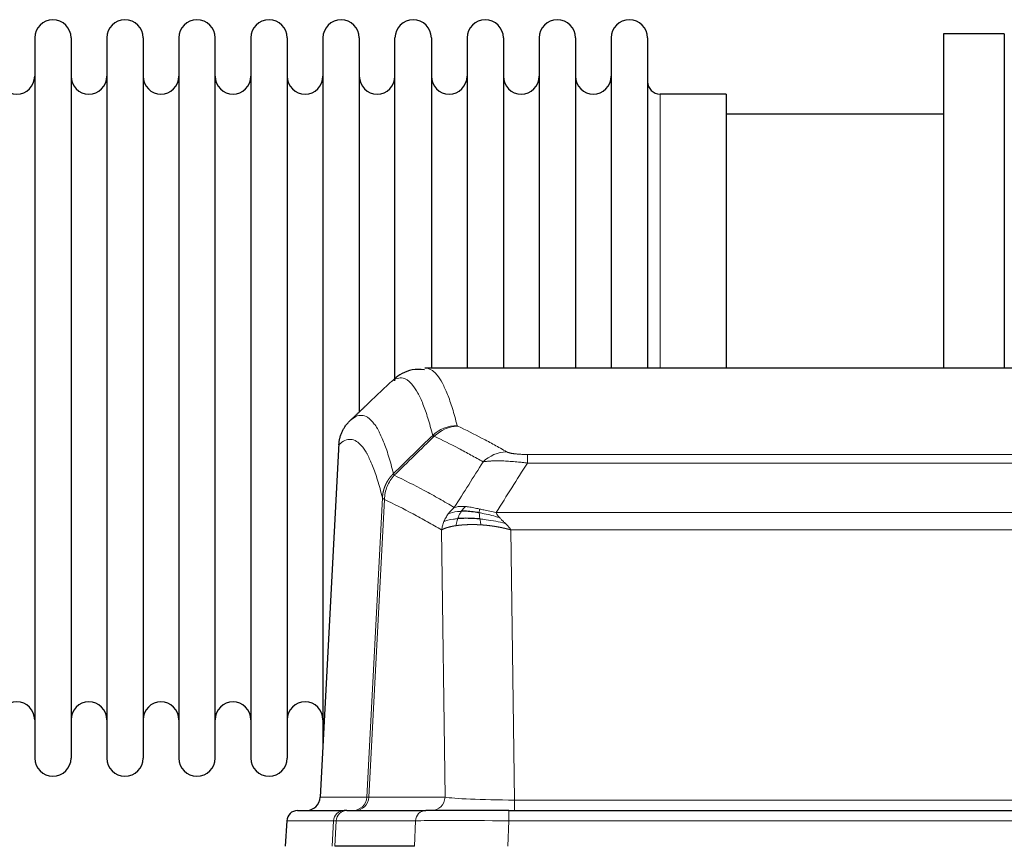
# Model space of a CAD drawing. Header units: millimetres. Extents: x 0 to 29700, y -16 to 21000.
# Tile 150 of 256: x 4077 to 4353, y 18711 to 18943. Entities that reach past the tile are written whole.
import ezdxf

# ---------------------------------------------------------------- set-up
doc = ezdxf.new("R2010")
doc.units = ezdxf.units.MM
doc.layers.add('1', color=7, linetype='Continuous', true_color=0xffffff)

msp = doc.modelspace()

# ---------------------------------------------------------------- linework, layer by layer
at = {"layer": '1', "color": 2, "linetype": 'Continuous', "lineweight": 25}
for p, q in [((4081.213, 18937.703), (4081.213, 18735.903)), ((4091.413, 18937.703), (4091.413, 18735.903)), ((4101.413, 18937.703), (4101.413, 18735.903)), ((4111.613, 18937.703), (4111.613, 18735.903)), ((4121.613, 18937.703), (4121.613, 18735.903)), ((4131.813, 18735.903), (4131.813, 18937.703)), ((4141.813, 18937.703), (4141.813, 18735.903)), ((4152.013, 18937.703), (4152.013, 18735.903)), ((4162.013, 18937.703), (4162.013, 18836.803)), ((4172.213, 18937.703), (4172.213, 18836.803)), ((4182.213, 18841.616), (4182.213, 18937.703)), ((4192.413, 18937.703), (4192.413, 18845.204)), ((4202.413, 18937.703), (4202.413, 18845.204)), ((4212.613, 18937.703), (4212.613, 18845.204)), ((4222.613, 18937.703), (4222.613, 18845.204)), ((4232.813, 18937.703), (4232.813, 18845.204)), ((4242.813, 18937.703), (4242.813, 18845.204)), ((4253.013, 18937.703), (4253.013, 18845.204)), ((4336.013, 18938.803), (4336.013, 18845.205)), ((4353.013, 18938.803), (4336.013, 18938.803)), ((4353.013, 18938.803), (4353.013, 18845.205)), ((4275.013, 18921.953), (4256.513, 18921.953)), ((4275.013, 18921.953), (4275.013, 18845.199)), ((4336.013, 18916.303), (4275.008, 18916.303)), ((4453.447, 18845.198), (4190.579, 18845.198)), ((4162.013, 18836.803), (4162.013, 18739.582)), ((4172.213, 18836.803), (4172.213, 18832.881)), ((4166.511, 18824.178), (4161.237, 18724.986)), ((4154.866, 18721.198), (4167.977, 18721.198)), ((4168.674, 18721.198), (4167.977, 18721.198)), ((4168.674, 18721.198), (4190.848, 18721.198)), ((4214.103, 18721.198), (4190.848, 18721.198)), ((4214.103, 18721.198), (4429.923, 18721.198)), ((4151.855, 18718.357), (4151.475, 18711.198)), ((4187.648, 18711.198), (4165.393, 18711.198))]:
    msp.add_line(p, q, dxfattribs=at)
at = {"layer": '1', "color": 4, "linetype": 'Continuous', "lineweight": 13}
for p, q in [((4256.513, 18921.953), (4256.513, 18845.199)), ((4166.497, 18823.684), (4161.249, 18724.989)), ((4219.342, 18820.991), (4424.684, 18820.991)), ((4219.342, 18818.575), (4219.342, 18820.991)), ((4424.684, 18818.575), (4219.342, 18818.575)), ((4174.316, 18724.989), (4178.692, 18808.857)), ((4179.249, 18808.381), (4174.897, 18724.989)), ((4210.61, 18804.744), (4433.416, 18804.744)), ((4196.249, 18724.989), (4195.291, 18799.836)), ((4214.723, 18799.846), (4215.692, 18724.163)), ((4429.303, 18799.846), (4214.723, 18799.846)), ((4161.249, 18724.989), (4174.316, 18724.989)), ((4174.897, 18724.989), (4196.249, 18724.989)), ((4215.692, 18724.163), (4428.335, 18724.163)), ((4215.692, 18721.198), (4215.692, 18724.163)), ((4214.103, 18718.355), (4214.103, 18721.198)), ((4151.872, 18718.355), (4151.491, 18711.198)), ((4164.982, 18718.355), (4151.872, 18718.355)), ((4164.609, 18711.198), (4164.982, 18718.355)), ((4165.767, 18718.355), (4165.393, 18711.198)), ((4187.941, 18718.355), (4165.767, 18718.355)), ((4187.648, 18711.198), (4187.941, 18718.355)), ((4214.103, 18718.355), (4213.81, 18711.198)), ((4429.923, 18718.355), (4214.103, 18718.355))]:
    msp.add_line(p, q, dxfattribs=at)
at = {"layer": '1', "color": 2, "linetype": 'Continuous', "lineweight": 25}
for centre, radius, start, end in [((4086.313, 18937.703), 5.1, 0, 180), ((4106.513, 18937.703), 5.1, 0, 180), ((4126.713, 18937.703), 5.1, 0, 180), ((4146.913, 18937.703), 5.1, 0, 180), ((4167.113, 18937.703), 5.1, 0, 180), ((4187.313, 18937.703), 5.1, 0, 180), ((4207.513, 18937.703), 5.1, 0, 180), ((4227.713, 18937.703), 5.1, 0, 180), ((4247.913, 18937.703), 5.1, 0, 180), ((4076.213, 18926.953), 5, 180, 0), ((4096.413, 18926.953), 5, 180, 0), ((4116.613, 18926.953), 5, 180, 0), ((4136.813, 18926.953), 5, 180, 0), ((4157.013, 18926.953), 5, 180, 0), ((4177.213, 18926.953), 5, 180, 0), ((4197.413, 18926.953), 5, 180, 0), ((4217.613, 18926.953), 5, 180, 0), ((4237.813, 18926.953), 5, 180, 0), ((4256.513, 18925.453), 3.5, 180, 270), ((4076.213, 18746.653), 5, 0, 180), ((4096.413, 18746.653), 5, 0, 180), ((4116.613, 18746.653), 5, 0, 180), ((4136.813, 18746.653), 5, 0, 180), ((4157.013, 18746.653), 5, 0, 180), ((4086.313, 18735.903), 5.1, 180, 0), ((4106.513, 18735.903), 5.1, 180, 0), ((4126.713, 18735.903), 5.1, 180, 0), ((4146.913, 18735.903), 5.1, 180, 0)]:
    msp.add_arc(centre, radius, start, end, dxfattribs=at)
at = {"layer": '1', "color": 4, "linetype": 'Continuous', "lineweight": 13}
for centre, major_axis, ratio, start_param, end_param in [((4199.646, 18819.141), (-9.695, -2.45), 0.9931439, 4.4664808, 5.2238901), ((4199.834, 18818.981), (-4.281, -9.037), 0.9659395, 3.5975691, 4.3432065), ((4213.495, 18811.835), (-4.97, -8.677), 0.9635717, 3.6779385, 4.4208965), ((4170.324, 18725.198), (0, 4), 0.9993908, 3.1415927, 4.6600291), ((4171.021, 18725.198), (0, 4), 0.9702957, 3.1415927, 4.6600291), ((4194.342, 18725.198), (20.038, 0.208), 0.001459, 3.1763609, 3.3855124), ((4192.373, 18725.198), (0, 4), 0.9702957, 3.1415927, 4.6600291), ((4215.612, 18725.198), (-20.002, 0.052), 0.0517476, 0.2535919, 1.5749043), ((4167.977, 18718.198), (0, 3), 0.9993908, 0, 1.5184364), ((4168.674, 18718.198), (0, 3), 0.9702957, 0, 1.5184364), ((4190.848, 18718.198), (0, 3), 0.9702957, 0, 1.5184364), ((4191.995, 18718.198), (-27.029, 0.156), 0.000812, 6.0391366, 6.248288), ((4214.154, 18718.198), (-27.018, 0.123), 0.0058026, 4.7143189, 6.0386286)]:
    msp.add_ellipse(centre, major_axis=major_axis, ratio=ratio, start_param=start_param, end_param=end_param, dxfattribs=at)
at = {"layer": '1', "color": 2, "linetype": 'Continuous', "lineweight": 25}
for centre, major_axis, start_param, end_param in [((4157.257, 18725.198), (0, 4), 3.1415927, 4.6600291), ((4154.866, 18718.198), (0, 3), 0, 1.5184364)]:
    msp.add_ellipse(centre, major_axis=major_axis, ratio=0.9993908, start_param=start_param, end_param=end_param, dxfattribs=at)
for points, knots in [([(4190.47, 18844.734), (4189.242, 18844.869), (4185.972, 18844.924), (4182.825, 18842.907), (4181.599, 18841.689), (4181.405, 18841.463)], [0, 0, 0, 0, 0.3007965, 0.8776305, 1, 1, 1, 1]), ([(4166.497, 18823.684), (4166.527, 18824.316), (4166.617, 18824.943), (4166.84, 18825.862), (4166.929, 18826.164), (4167.135, 18826.759), (4167.252, 18827.051), (4167.513, 18827.622), (4167.657, 18827.901), (4167.972, 18828.444), (4168.142, 18828.708), (4168.506, 18829.217), (4168.7, 18829.463), (4169.11, 18829.934), (4169.326, 18830.16), (4169.553, 18830.375)], [0, 0, 0, 0, 0.25, 0.25, 0.375, 0.375, 0.5, 0.5, 0.625, 0.625, 0.75, 0.75, 0.875, 0.875, 1, 1, 1, 1]), ([(4205.842, 18804.655), (4205.613, 18804.694), (4205.386, 18804.731), (4204.485, 18804.866), (4203.825, 18804.944), (4202.556, 18805.048), (4201.946, 18805.073), (4201.174, 18805.071), (4200.985, 18805.067), (4200.799, 18805.061)], [0, 0, 0, 0, 0.125, 0.125, 0.5, 0.5, 0.875, 0.875, 1, 1, 1, 1]), ([(4206.011, 18802.913), (4205.722, 18802.94), (4205.436, 18802.964), (4204.302, 18803.046), (4203.478, 18803.081), (4201.914, 18803.1), (4201.172, 18803.084), (4200.254, 18803.032), (4200.03, 18803.016), (4199.813, 18802.998)], [0, 0, 0, 0, 0.125, 0.125, 0.5, 0.5, 0.875, 0.875, 1, 1, 1, 1])]:
    msp.add_open_spline(points, degree=3, knots=knots, dxfattribs=at)
at = {"layer": '1', "color": 4, "linetype": 'Continuous', "lineweight": 13}
for points, knots in [([(4190.666, 18845.198), (4190.76, 18845.198), (4191.383, 18845.169), (4191.996, 18844.945), (4192.766, 18844.448), (4193.149, 18844.146), (4193.527, 18843.765), (4193.779, 18843.494), (4193.904, 18843.349), (4194.527, 18842.582), (4195.019, 18841.827), (4195.744, 18840.484), (4195.984, 18840.001), (4196.46, 18838.965), (4196.695, 18838.412), (4197.398, 18836.647), (4198.318, 18834.012), (4199.208, 18830.816), (4199.646, 18829.077)], [0, 0, 0, 0, 0.0285367, 0.1904473, 0.1904473, 0.2714026, 0.3118802, 0.3118802, 0.3523578, 0.3523578, 0.5142684, 0.5142684, 0.5952236, 0.5952236, 0.6761789, 0.6761789, 0.8380895, 1, 1, 1, 1]), ([(4192.779, 18826.338), (4192.34, 18828.076), (4191.449, 18831.27), (4190.527, 18833.902), (4189.824, 18835.666), (4189.588, 18836.219), (4189.111, 18837.254), (4188.871, 18837.737), (4188.145, 18839.079), (4187.653, 18839.834), (4187.029, 18840.601), (4186.903, 18840.745), (4186.652, 18841.017), (4186.273, 18841.398), (4185.89, 18841.699), (4185.118, 18842.197), (4184.074, 18842.579), (4182.465, 18842.308), (4181.363, 18841.564), (4180.804, 18841.051)], [0, 0, 0, 0, 0.125, 0.25, 0.25, 0.3125, 0.3125, 0.375, 0.375, 0.5, 0.5, 0.53125, 0.53125, 0.5625, 0.625, 0.625, 0.75, 0.875, 1, 1, 1, 1]), ([(4169.553, 18830.375), (4170.124, 18830.929), (4171.252, 18831.743), (4172.897, 18832.088), (4173.963, 18831.734), (4174.752, 18831.249), (4175.143, 18830.952), (4175.594, 18830.51), (4175.787, 18830.3), (4175.915, 18830.155), (4175.979, 18830.08), (4176.298, 18829.696), (4176.677, 18829.18), (4177.115, 18828.482), (4177.302, 18828.162), (4177.426, 18827.945), (4177.488, 18827.834), (4178.044, 18826.813), (4179.017, 18824.708), (4180.427, 18820.676), (4181.336, 18817.405), (4181.782, 18815.623)], [0, 0, 0, 0, 0.125, 0.25, 0.375, 0.375, 0.4375, 0.46875, 0.484375, 0.484375, 0.5, 0.5, 0.5625, 0.59375, 0.609375, 0.609375, 0.625, 0.625, 0.75, 0.875, 1, 1, 1, 1]), ([(4199.834, 18828.916), (4199.778, 18828.942), (4199.734, 18828.969), (4199.672, 18829.023), (4199.653, 18829.05), (4199.646, 18829.077)], [0, 0, 0, 0, 0.5, 0.5, 1, 1, 1, 1]), ([(4199.834, 18828.916), (4202.119, 18827.828), (4204.4, 18826.687), (4207.816, 18824.893), (4208.953, 18824.282), (4211.226, 18823.032), (4212.361, 18822.393), (4213.495, 18821.741)], [0, 0, 0, 0, 0.5, 0.5, 0.75, 0.75, 1, 1, 1, 1]), ([(4178.692, 18808.857), (4178.248, 18810.637), (4177.342, 18813.905), (4175.935, 18817.937), (4174.965, 18820.045), (4174.41, 18821.067), (4174.349, 18821.179), (4174.225, 18821.397), (4174.039, 18821.717), (4173.602, 18822.417), (4173.223, 18822.936), (4172.906, 18823.322), (4172.842, 18823.397), (4172.714, 18823.543), (4172.522, 18823.754), (4172.072, 18824.199), (4171.682, 18824.5), (4170.896, 18824.991), (4169.832, 18825.355), (4168.191, 18825.029), (4167.067, 18824.23), (4166.497, 18823.684)], [0, 0, 0, 0, 0.125, 0.25, 0.375, 0.375, 0.390625, 0.390625, 0.40625, 0.4375, 0.5, 0.5, 0.515625, 0.515625, 0.53125, 0.5625, 0.625, 0.625, 0.75, 0.875, 1, 1, 1, 1]), ([(4206.915, 18818.916), (4205.779, 18819.569), (4204.643, 18820.208), (4202.368, 18821.459), (4201.229, 18822.071), (4197.81, 18823.867), (4195.526, 18825.01), (4193.237, 18826.099)], [0, 0, 0, 0, 0.25, 0.25, 0.5, 0.5, 1, 1, 1, 1]), ([(4219.342, 18820.991), (4219.159, 18820.991), (4218.977, 18820.992), (4218.613, 18820.997), (4218.433, 18821), (4218.078, 18821.009), (4217.902, 18821.015), (4217.556, 18821.029), (4217.385, 18821.037), (4217.174, 18821.049), (4217.132, 18821.052), (4217.048, 18821.057), (4216.924, 18821.065), (4216.802, 18821.073), (4216.563, 18821.091), (4216.256, 18821.117), (4215.968, 18821.147), (4215.795, 18821.168), (4215.761, 18821.172), (4215.693, 18821.18), (4215.659, 18821.184), (4215.559, 18821.197), (4215.494, 18821.206), (4215.305, 18821.233), (4215.185, 18821.252), (4214.959, 18821.29), (4214.852, 18821.31), (4214.649, 18821.352), (4214.553, 18821.373), (4214.44, 18821.4), (4214.418, 18821.405), (4214.374, 18821.416), (4214.353, 18821.422), (4214.289, 18821.438), (4214.248, 18821.449), (4214.129, 18821.483), (4214.056, 18821.506), (4213.919, 18821.552), (4213.855, 18821.575), (4213.678, 18821.645), (4213.579, 18821.693), (4213.495, 18821.741)], [0, 0, 0, 0, 0.0625, 0.0625, 0.125, 0.125, 0.1875, 0.1875, 0.25, 0.25, 0.265625, 0.265625, 0.28125, 0.3125, 0.3125, 0.375, 0.4375, 0.4375, 0.453125, 0.453125, 0.46875, 0.46875, 0.5, 0.5, 0.5625, 0.5625, 0.625, 0.625, 0.6875, 0.6875, 0.703125, 0.703125, 0.71875, 0.71875, 0.75, 0.75, 0.8125, 0.8125, 0.875, 0.875, 1, 1, 1, 1]), ([(4219.342, 18818.575), (4219.007, 18818.618), (4218.674, 18818.659), (4218.011, 18818.737), (4217.682, 18818.774), (4216.707, 18818.878), (4216.069, 18818.938), (4215.366, 18818.996), (4215.288, 18819.003), (4215.133, 18819.015), (4215.056, 18819.021), (4214.824, 18819.039), (4214.671, 18819.05), (4214.217, 18819.082), (4213.622, 18819.119), (4213.049, 18819.147), (4212.628, 18819.165), (4212.419, 18819.172), (4212.214, 18819.179), (4212.077, 18819.183), (4212.01, 18819.185), (4211.404, 18819.2), (4210.896, 18819.204), (4210.177, 18819.195), (4209.944, 18819.19), (4209.606, 18819.179), (4209.495, 18819.175), (4209.276, 18819.166), (4209.169, 18819.16), (4208.642, 18819.131), (4208.253, 18819.099), (4207.539, 18819.019), (4207.212, 18818.971), (4206.915, 18818.916)], [0, 0, 0, 0, 0.0625, 0.0625, 0.125, 0.125, 0.25, 0.25, 0.265625, 0.265625, 0.28125, 0.28125, 0.3125, 0.3125, 0.375, 0.4375, 0.4375, 0.46875, 0.484375, 0.484375, 0.5, 0.5, 0.625, 0.625, 0.6875, 0.6875, 0.71875, 0.71875, 0.75, 0.75, 0.875, 0.875, 1, 1, 1, 1]), ([(4178.692, 18808.857), (4178.693, 18808.874), (4178.695, 18808.908), (4178.698, 18808.959), (4178.702, 18809.01), (4178.705, 18809.06), (4178.709, 18809.111), (4178.713, 18809.161), (4178.717, 18809.212), (4178.722, 18809.263), (4178.727, 18809.313), (4178.732, 18809.364), (4178.737, 18809.414), (4178.743, 18809.465), (4178.749, 18809.515), (4178.755, 18809.566), (4178.761, 18809.616), (4178.768, 18809.666), (4178.775, 18809.717), (4178.782, 18809.767), (4178.789, 18809.817), (4178.797, 18809.868), (4178.804, 18809.918), (4178.813, 18809.968), (4178.821, 18810.018), (4178.83, 18810.068), (4178.838, 18810.118), (4178.848, 18810.168), (4178.857, 18810.218), (4178.867, 18810.268), (4178.876, 18810.318), (4178.887, 18810.367), (4178.897, 18810.417), (4178.908, 18810.467), (4178.918, 18810.516), (4178.93, 18810.566), (4178.941, 18810.615), (4178.953, 18810.665), (4178.964, 18810.714), (4178.977, 18810.764), (4178.989, 18810.813), (4179.002, 18810.862), (4179.014, 18810.911), (4179.028, 18810.96), (4179.041, 18811.009), (4179.054, 18811.058), (4179.068, 18811.107), (4179.082, 18811.156), (4179.097, 18811.205), (4179.111, 18811.253), (4179.126, 18811.302), (4179.141, 18811.35), (4179.156, 18811.399), (4179.172, 18811.447), (4179.188, 18811.495), (4179.204, 18811.543), (4179.22, 18811.592), (4179.237, 18811.64), (4179.253, 18811.687), (4179.27, 18811.735), (4179.288, 18811.783), (4179.305, 18811.831), (4179.323, 18811.878), (4179.341, 18811.926), (4179.359, 18811.973), (4179.377, 18812.021), (4179.396, 18812.068), (4179.415, 18812.115), (4179.434, 18812.162), (4179.453, 18812.209), (4179.473, 18812.256), (4179.493, 18812.302), (4179.513, 18812.349), (4179.533, 18812.396), (4179.554, 18812.442), (4179.575, 18812.488), (4179.602, 18812.548), (4179.636, 18812.621), (4179.676, 18812.707), (4179.718, 18812.793), (4179.76, 18812.878), (4179.804, 18812.963), (4179.848, 18813.047), (4179.892, 18813.131), (4179.938, 18813.215), (4179.984, 18813.298), (4180.032, 18813.381), (4180.079, 18813.463), (4180.128, 18813.545), (4180.178, 18813.626), (4180.228, 18813.707), (4180.279, 18813.787), (4180.33, 18813.867), (4180.383, 18813.947), (4180.436, 18814.026), (4180.49, 18814.104), (4180.544, 18814.182), (4180.6, 18814.259), (4180.656, 18814.336), (4180.713, 18814.413), (4180.77, 18814.489), (4180.828, 18814.564), (4180.887, 18814.639), (4180.947, 18814.713), (4181.007, 18814.786), (4181.068, 18814.859), (4181.13, 18814.932), (4181.192, 18815.004), (4181.255, 18815.075), (4181.319, 18815.146), (4181.383, 18815.216), (4181.448, 18815.285), (4181.513, 18815.354), (4181.579, 18815.422), (4181.646, 18815.49), (4181.714, 18815.557), (4181.759, 18815.601), (4181.782, 18815.623)], [0, 0, 0, 0, 0.0066687, 0.0133374, 0.0200061, 0.0266746, 0.0333432, 0.0400116, 0.0466801, 0.0533484, 0.0600168, 0.066685, 0.0733532, 0.0800214, 0.0866895, 0.0933575, 0.1000255, 0.1066935, 0.1133614, 0.1200292, 0.126697, 0.1333647, 0.1400324, 0.1467001, 0.1533676, 0.1600352, 0.1667026, 0.1733701, 0.1800374, 0.1867047, 0.193372, 0.2000392, 0.2067064, 0.2133735, 0.2200405, 0.2267075, 0.2333745, 0.2400414, 0.2467082, 0.253375, 0.2600418, 0.2667085, 0.2733751, 0.2800417, 0.2867082, 0.2933747, 0.3000412, 0.3067075, 0.3133739, 0.3200401, 0.3267064, 0.3333725, 0.3400387, 0.3467047, 0.3533708, 0.3600367, 0.3667026, 0.3733685, 0.3800343, 0.3867001, 0.3933658, 0.4000315, 0.4066971, 0.4133626, 0.4200281, 0.4266936, 0.433359, 0.4400243, 0.4466896, 0.4533549, 0.4600201, 0.4666852, 0.4733503, 0.4800154, 0.4866804, 0.4933453, 0.5000102, 0.5125098, 0.5250093, 0.5375088, 0.5500082, 0.5625077, 0.5750071, 0.5875066, 0.600006, 0.6125054, 0.6250049, 0.6375043, 0.6500037, 0.6625032, 0.6750026, 0.6875021, 0.7000016, 0.7125011, 0.7250006, 0.7375001, 0.7499997, 0.7624993, 0.7749989, 0.7874985, 0.7999982, 0.812498, 0.8249977, 0.8374975, 0.8499974, 0.8624973, 0.8749972, 0.8874972, 0.8999973, 0.9124974, 0.9249976, 0.9374978, 0.9499981, 0.9624985, 0.9749989, 0.9874994, 1, 1, 1, 1]), ([(4181.994, 18815.14), (4181.919, 18815.229), (4181.876, 18815.326), (4181.818, 18815.499), (4181.803, 18815.575), (4181.782, 18815.623)], [0, 0, 0, 0, 0.5, 0.5, 1, 1, 1, 1]), ([(4179.249, 18808.381), (4179.27, 18809.012), (4179.348, 18809.64), (4179.611, 18810.868), (4179.797, 18811.469), (4180.268, 18812.621), (4180.554, 18813.173), (4181.212, 18814.211), (4181.585, 18814.696), (4181.994, 18815.14)], [0, 0, 0, 0, 0.25, 0.25, 0.5, 0.5, 0.75, 0.75, 1, 1, 1, 1]), ([(4181.994, 18815.14), (4184.816, 18813.801), (4187.632, 18812.381), (4191.845, 18810.126), (4193.248, 18809.354), (4196.05, 18807.769), (4197.45, 18806.955), (4198.848, 18806.122)], [0, 0, 0, 0, 0.5, 0.5, 0.75, 0.75, 1, 1, 1, 1]), ([(4179.249, 18808.381), (4179.244, 18808.384), (4179.233, 18808.39), (4179.218, 18808.4), (4179.203, 18808.41), (4179.188, 18808.42), (4179.173, 18808.429), (4179.157, 18808.439), (4179.142, 18808.449), (4179.126, 18808.459), (4179.111, 18808.469), (4179.096, 18808.479), (4179.08, 18808.489), (4179.065, 18808.499), (4179.05, 18808.509), (4179.034, 18808.519), (4179.019, 18808.529), (4179.004, 18808.539), (4178.989, 18808.549), (4178.975, 18808.559), (4178.96, 18808.569), (4178.946, 18808.579), (4178.931, 18808.59), (4178.917, 18808.6), (4178.904, 18808.61), (4178.89, 18808.62), (4178.877, 18808.63), (4178.856, 18808.647), (4178.83, 18808.668), (4178.801, 18808.694), (4178.778, 18808.718), (4178.758, 18808.74), (4178.743, 18808.761), (4178.73, 18808.779), (4178.72, 18808.795), (4178.712, 18808.809), (4178.706, 18808.821), (4178.701, 18808.832), (4178.698, 18808.841), (4178.696, 18808.847), (4178.694, 18808.852), (4178.693, 18808.855), (4178.693, 18808.857), (4178.692, 18808.857)], [0, 0, 0, 0, 0.0155045, 0.0313064, 0.0474058, 0.0638028, 0.0804975, 0.0974898, 0.1147799, 0.1323678, 0.1502535, 0.1684372, 0.1869188, 0.2056984, 0.224776, 0.2441517, 0.2638255, 0.2837975, 0.3040676, 0.3246359, 0.3455025, 0.3666674, 0.3881306, 0.4098921, 0.431952, 0.4543102, 0.4769669, 0.499922, 0.5635887, 0.6229234, 0.6779259, 0.7285963, 0.7749346, 0.8169408, 0.8546148, 0.8879566, 0.9169663, 0.9416439, 0.9619893, 0.9780025, 0.9896835, 0.9970323, 1, 1, 1, 1]), ([(4195.291, 18799.836), (4193.96, 18800.622), (4192.628, 18801.39), (4189.96, 18802.889), (4188.625, 18803.62), (4184.614, 18805.756), (4181.934, 18807.106), (4179.249, 18808.381)], [0, 0, 0, 0, 0.25, 0.25, 0.5, 0.5, 1, 1, 1, 1]), ([(4195.93, 18802.174), (4196.087, 18802.55), (4196.267, 18802.918), (4196.671, 18803.634), (4196.895, 18803.981), (4197.141, 18804.315)], [0, 0, 0, 0, 0.5, 0.5, 1, 1, 1, 1]), ([(4197.141, 18804.315), (4197.387, 18804.645), (4197.653, 18804.963), (4198.223, 18805.567), (4198.527, 18805.853), (4198.848, 18806.122)], [0, 0, 0, 0, 0.5, 0.5, 1, 1, 1, 1]), ([(4200.799, 18805.061), (4200.427, 18805.048), (4200.071, 18805.022), (4198.71, 18804.871), (4197.839, 18804.646), (4197.141, 18804.315)], [0, 0, 0, 0, 0.25, 0.25, 1, 1, 1, 1]), ([(4202.023, 18806.383), (4201.724, 18806.409), (4201.434, 18806.425), (4200.307, 18806.44), (4199.541, 18806.346), (4198.848, 18806.122)], [0, 0, 0, 0, 0.25, 0.25, 1, 1, 1, 1]), ([(4199.813, 18802.998), (4199.844, 18803.089), (4199.876, 18803.18), (4200.011, 18803.543), (4200.124, 18803.816), (4200.373, 18804.341), (4200.509, 18804.594), (4200.701, 18804.909), (4200.749, 18804.986), (4200.799, 18805.061)], [0, 0, 0, 0, 0.125, 0.125, 0.5, 0.5, 0.875, 0.875, 1, 1, 1, 1]), ([(4200.799, 18805.061), (4200.898, 18805.211), (4200.999, 18805.352), (4201.256, 18805.681), (4201.413, 18805.855), (4201.724, 18806.155), (4201.877, 18806.282), (4202.023, 18806.383)], [0, 0, 0, 0, 0.25, 0.25, 0.625, 0.625, 1, 1, 1, 1]), ([(4205.992, 18805.688), (4205.812, 18805.728), (4205.634, 18805.767), (4204.927, 18805.921), (4204.412, 18806.028), (4203.418, 18806.209), (4202.938, 18806.284), (4202.324, 18806.355), (4202.173, 18806.37), (4202.023, 18806.383)], [0, 0, 0, 0, 0.125, 0.125, 0.5, 0.5, 0.875, 0.875, 1, 1, 1, 1]), ([(4205.842, 18804.655), (4205.841, 18804.779), (4205.842, 18804.895), (4205.856, 18805.16), (4205.872, 18805.297), (4205.92, 18805.526), (4205.952, 18805.619), (4205.992, 18805.688)], [0, 0, 0, 0, 0.25, 0.25, 0.625, 0.625, 1, 1, 1, 1]), ([(4211.481, 18803.301), (4210.071, 18803.723), (4208.634, 18804.099), (4206.764, 18804.489), (4206.3, 18804.577), (4205.842, 18804.655)], [0, 0, 0, 0, 0.75, 0.75, 1, 1, 1, 1]), ([(4206.011, 18802.913), (4205.999, 18802.99), (4205.987, 18803.068), (4205.943, 18803.378), (4205.914, 18803.609), (4205.87, 18804.054), (4205.855, 18804.267), (4205.845, 18804.529), (4205.843, 18804.593), (4205.842, 18804.655)], [0, 0, 0, 0, 0.125, 0.125, 0.5, 0.5, 0.875, 0.875, 1, 1, 1, 1]), ([(4210.61, 18804.744), (4209.39, 18804.933), (4208.214, 18805.19), (4206.72, 18805.524), (4206.353, 18805.607), (4205.992, 18805.688)], [0, 0, 0, 0, 0.75, 0.75, 1, 1, 1, 1]), ([(4211.481, 18803.301), (4211.363, 18803.428), (4211.253, 18803.553), (4211.004, 18803.863), (4210.879, 18804.045), (4210.693, 18804.401), (4210.632, 18804.575), (4210.61, 18804.744)], [0, 0, 0, 0, 0.25, 0.25, 0.625, 0.625, 1, 1, 1, 1]), ([(4195.291, 18799.836), (4195.348, 18800.232), (4195.431, 18800.628), (4195.644, 18801.409), (4195.775, 18801.796), (4195.93, 18802.174)], [0, 0, 0, 0, 0.5, 0.5, 1, 1, 1, 1]), ([(4199.813, 18802.998), (4199.378, 18802.962), (4198.968, 18802.917), (4197.438, 18802.7), (4196.543, 18802.46), (4195.93, 18802.174)], [0, 0, 0, 0, 0.25, 0.25, 1, 1, 1, 1]), ([(4199.323, 18801.037), (4199.359, 18801.237), (4199.401, 18801.461), (4199.507, 18801.94), (4199.569, 18802.196), (4199.695, 18802.637), (4199.751, 18802.817), (4199.813, 18802.998)], [0, 0, 0, 0, 0.375, 0.375, 0.75, 0.75, 1, 1, 1, 1]), ([(4206.326, 18801.262), (4206.292, 18801.425), (4206.253, 18801.611), (4206.171, 18802.013), (4206.128, 18802.23), (4206.061, 18802.605), (4206.035, 18802.758), (4206.011, 18802.913)], [0, 0, 0, 0, 0.375, 0.375, 0.75, 0.75, 1, 1, 1, 1]), ([(4213.152, 18801.682), (4211.38, 18802.134), (4209.55, 18802.481), (4207.177, 18802.794), (4206.589, 18802.859), (4206.011, 18802.913)], [0, 0, 0, 0, 0.75, 0.75, 1, 1, 1, 1]), ([(4213.152, 18801.682), (4213.079, 18801.754), (4213.005, 18801.825), (4212.708, 18802.107), (4212.487, 18802.313), (4212.059, 18802.717), (4211.854, 18802.915), (4211.602, 18803.173), (4211.54, 18803.237), (4211.481, 18803.301)], [0, 0, 0, 0, 0.125, 0.125, 0.5, 0.5, 0.875, 0.875, 1, 1, 1, 1]), ([(4214.723, 18799.846), (4214.571, 18800.092), (4214.395, 18800.331), (4214.012, 18800.798), (4213.804, 18801.025), (4213.447, 18801.394), (4213.3, 18801.539), (4213.152, 18801.682)], [0, 0, 0, 0, 0.375, 0.375, 0.75, 0.75, 1, 1, 1, 1]), ([(4199.323, 18801.037), (4199.311, 18801.035), (4199.288, 18801.032), (4199.253, 18801.027), (4199.218, 18801.021), (4199.182, 18801.016), (4199.146, 18801.01), (4199.109, 18801.004), (4199.072, 18800.998), (4199.035, 18800.992), (4198.997, 18800.986), (4198.959, 18800.98), (4198.921, 18800.974), (4198.882, 18800.967), (4198.843, 18800.96), (4198.803, 18800.953), (4198.763, 18800.947), (4198.723, 18800.939), (4198.683, 18800.932), (4198.642, 18800.925), (4198.601, 18800.917), (4198.56, 18800.91), (4198.518, 18800.902), (4198.476, 18800.894), (4198.434, 18800.886), (4198.392, 18800.877), (4198.349, 18800.869), (4198.306, 18800.86), (4198.263, 18800.852), (4198.219, 18800.843), (4198.176, 18800.834), (4198.132, 18800.825), (4198.088, 18800.815), (4198.044, 18800.806), (4197.999, 18800.796), (4197.955, 18800.786), (4197.91, 18800.776), (4197.865, 18800.766), (4197.82, 18800.756), (4197.774, 18800.746), (4197.729, 18800.735), (4197.683, 18800.724), (4197.638, 18800.713), (4197.592, 18800.702), (4197.546, 18800.691), (4197.5, 18800.679), (4197.454, 18800.668), (4197.408, 18800.656), (4197.362, 18800.644), (4197.316, 18800.632), (4197.27, 18800.62), (4197.223, 18800.607), (4197.177, 18800.595), (4197.131, 18800.582), (4197.085, 18800.569), (4197.039, 18800.556), (4196.992, 18800.542), (4196.946, 18800.529), (4196.9, 18800.515), (4196.854, 18800.501), (4196.808, 18800.487), (4196.762, 18800.473), (4196.717, 18800.459), (4196.671, 18800.444), (4196.626, 18800.429), (4196.58, 18800.414), (4196.535, 18800.399), (4196.49, 18800.384), (4196.445, 18800.368), (4196.401, 18800.352), (4196.356, 18800.337), (4196.312, 18800.32), (4196.268, 18800.304), (4196.225, 18800.288), (4196.181, 18800.271), (4196.138, 18800.254), (4196.095, 18800.237), (4196.053, 18800.22), (4196.011, 18800.203), (4195.969, 18800.185), (4195.927, 18800.167), (4195.886, 18800.149), (4195.845, 18800.131), (4195.805, 18800.113), (4195.765, 18800.094), (4195.726, 18800.075), (4195.687, 18800.056), (4195.648, 18800.037), (4195.61, 18800.018), (4195.572, 18799.998), (4195.535, 18799.979), (4195.499, 18799.959), (4195.463, 18799.939), (4195.427, 18799.919), (4195.392, 18799.898), (4195.358, 18799.877), (4195.324, 18799.857), (4195.302, 18799.843), (4195.291, 18799.836)], [0, 0, 0, 0, 0.0060657, 0.012223, 0.0184718, 0.0248123, 0.0312443, 0.0377679, 0.0443831, 0.0510899, 0.0578883, 0.0647782, 0.0717598, 0.0788329, 0.0859977, 0.093254, 0.1006019, 0.1080414, 0.1155725, 0.1231952, 0.1309095, 0.1387154, 0.1466129, 0.1546019, 0.1626826, 0.1708549, 0.1791188, 0.1874742, 0.1959213, 0.20446, 0.2130903, 0.2218121, 0.2306256, 0.2395307, 0.2485274, 0.2576156, 0.2667955, 0.276067, 0.2854301, 0.2948848, 0.3044311, 0.314069, 0.3237985, 0.3336196, 0.3435324, 0.3535367, 0.3636326, 0.3738202, 0.3840993, 0.3944701, 0.4049324, 0.4154864, 0.426132, 0.4368691, 0.4476979, 0.4586183, 0.4696303, 0.480734, 0.4919292, 0.503216, 0.5145945, 0.5260645, 0.5376262, 0.5492795, 0.5610244, 0.5728609, 0.584789, 0.5968087, 0.60892, 0.621123, 0.6334175, 0.6458037, 0.6582815, 0.6708509, 0.6835119, 0.6962645, 0.7091087, 0.7220445, 0.735072, 0.748191, 0.7614017, 0.774704, 0.7880979, 0.8015834, 0.8151605, 0.8288293, 0.8425896, 0.8564416, 0.8703852, 0.8844204, 0.8985472, 0.9127656, 0.9270756, 0.9414773, 0.9559705, 0.9705554, 0.9852319, 1, 1, 1, 1]), ([(4206.326, 18801.262), (4206.304, 18801.264), (4206.26, 18801.267), (4206.194, 18801.271), (4206.128, 18801.274), (4206.062, 18801.278), (4205.996, 18801.282), (4205.93, 18801.285), (4205.863, 18801.289), (4205.797, 18801.292), (4205.731, 18801.296), (4205.664, 18801.299), (4205.598, 18801.302), (4205.531, 18801.305), (4205.465, 18801.307), (4205.398, 18801.31), (4205.332, 18801.313), (4205.265, 18801.315), (4205.198, 18801.318), (4205.131, 18801.32), (4205.065, 18801.322), (4204.998, 18801.324), (4204.931, 18801.326), (4204.864, 18801.328), (4204.797, 18801.329), (4204.73, 18801.331), (4204.663, 18801.332), (4204.596, 18801.334), (4204.529, 18801.335), (4204.462, 18801.336), (4204.395, 18801.337), (4204.328, 18801.338), (4204.261, 18801.339), (4204.194, 18801.339), (4204.127, 18801.34), (4204.059, 18801.34), (4203.992, 18801.341), (4203.925, 18801.341), (4203.858, 18801.341), (4203.791, 18801.341), (4203.724, 18801.341), (4203.657, 18801.34), (4203.59, 18801.34), (4203.523, 18801.34), (4203.456, 18801.339), (4203.389, 18801.338), (4203.322, 18801.337), (4203.255, 18801.336), (4203.188, 18801.335), (4203.121, 18801.334), (4203.054, 18801.332), (4202.987, 18801.331), (4202.92, 18801.329), (4202.853, 18801.328), (4202.787, 18801.326), (4202.72, 18801.324), (4202.653, 18801.322), (4202.587, 18801.319), (4202.52, 18801.317), (4202.454, 18801.315), (4202.387, 18801.312), (4202.321, 18801.309), (4202.255, 18801.306), (4202.188, 18801.303), (4202.122, 18801.3), (4202.056, 18801.297), (4201.99, 18801.294), (4201.924, 18801.29), (4201.858, 18801.287), (4201.792, 18801.283), (4201.727, 18801.279), (4201.661, 18801.275), (4201.595, 18801.271), (4201.53, 18801.267), (4201.465, 18801.262), (4201.399, 18801.258), (4201.334, 18801.253), (4201.269, 18801.249), (4201.204, 18801.244), (4201.14, 18801.239), (4201.075, 18801.234), (4201.01, 18801.228), (4200.946, 18801.223), (4200.882, 18801.217), (4200.817, 18801.212), (4200.753, 18801.206), (4200.689, 18801.2), (4200.625, 18801.194), (4200.562, 18801.188), (4200.498, 18801.181), (4200.435, 18801.175), (4200.372, 18801.168), (4200.309, 18801.162), (4200.246, 18801.155), (4200.183, 18801.148), (4200.12, 18801.141), (4200.058, 18801.134), (4199.996, 18801.126), (4199.934, 18801.119), (4199.872, 18801.111), (4199.81, 18801.104), (4199.748, 18801.096), (4199.687, 18801.088), (4199.626, 18801.08), (4199.565, 18801.071), (4199.504, 18801.063), (4199.443, 18801.054), (4199.383, 18801.046), (4199.343, 18801.04), (4199.323, 18801.037)], [0, 0, 0, 0, 0.0082024, 0.0164263, 0.0246716, 0.0329384, 0.0412265, 0.0495362, 0.0578672, 0.0662198, 0.0745938, 0.0829892, 0.0914062, 0.0998446, 0.1083045, 0.1167859, 0.1252887, 0.1338131, 0.1423589, 0.1509263, 0.1595151, 0.1681255, 0.1767574, 0.1854108, 0.1940858, 0.2027822, 0.2115002, 0.2202398, 0.2290008, 0.2377835, 0.2465876, 0.2554134, 0.2642606, 0.2731295, 0.2820199, 0.2909319, 0.2998654, 0.3088206, 0.3177973, 0.3267956, 0.3358154, 0.3448569, 0.35392, 0.3630047, 0.3721109, 0.3812388, 0.3903883, 0.3995594, 0.4087522, 0.4179665, 0.4272025, 0.4364601, 0.4457393, 0.4550402, 0.4643627, 0.4737069, 0.4830727, 0.4924601, 0.5018692, 0.5113, 0.5207524, 0.5302265, 0.5397222, 0.5492397, 0.5587788, 0.5683395, 0.577922, 0.5875261, 0.5971519, 0.6067994, 0.6164686, 0.6261595, 0.6358721, 0.6456064, 0.6553624, 0.6651401, 0.6749395, 0.6847606, 0.6946034, 0.704468, 0.7143542, 0.7242622, 0.734192, 0.7441434, 0.7541166, 0.7641115, 0.7741282, 0.7841666, 0.7942268, 0.8043087, 0.8144123, 0.8245377, 0.8346848, 0.8448538, 0.8550444, 0.8652568, 0.875491, 0.885747, 0.8960247, 0.9063242, 0.9166455, 0.9269886, 0.9373534, 0.9477401, 0.9581485, 0.9685787, 0.9790306, 0.9895044, 1, 1, 1, 1]), ([(4214.723, 18799.846), (4214.701, 18799.852), (4214.657, 18799.865), (4214.59, 18799.883), (4214.524, 18799.902), (4214.457, 18799.92), (4214.39, 18799.938), (4214.324, 18799.956), (4214.257, 18799.974), (4214.19, 18799.992), (4214.122, 18800.01), (4214.055, 18800.028), (4213.988, 18800.045), (4213.92, 18800.063), (4213.853, 18800.08), (4213.785, 18800.097), (4213.717, 18800.115), (4213.649, 18800.132), (4213.581, 18800.149), (4213.513, 18800.165), (4213.445, 18800.182), (4213.377, 18800.199), (4213.308, 18800.215), (4213.24, 18800.232), (4213.171, 18800.248), (4213.103, 18800.264), (4213.034, 18800.28), (4212.965, 18800.296), (4212.896, 18800.312), (4212.827, 18800.328), (4212.758, 18800.343), (4212.689, 18800.359), (4212.62, 18800.374), (4212.55, 18800.39), (4212.481, 18800.405), (4212.412, 18800.42), (4212.342, 18800.435), (4212.272, 18800.45), (4212.203, 18800.464), (4212.133, 18800.479), (4212.063, 18800.494), (4211.993, 18800.508), (4211.923, 18800.522), (4211.853, 18800.536), (4211.782, 18800.55), (4211.712, 18800.564), (4211.642, 18800.578), (4211.571, 18800.592), (4211.501, 18800.605), (4211.43, 18800.619), (4211.36, 18800.632), (4211.289, 18800.645), (4211.218, 18800.659), (4211.148, 18800.672), (4211.077, 18800.684), (4211.006, 18800.697), (4210.935, 18800.71), (4210.864, 18800.722), (4210.793, 18800.735), (4210.722, 18800.747), (4210.65, 18800.759), (4210.579, 18800.771), (4210.508, 18800.783), (4210.436, 18800.795), (4210.365, 18800.807), (4210.293, 18800.818), (4210.222, 18800.83), (4210.15, 18800.841), (4210.079, 18800.852), (4210.007, 18800.863), (4209.935, 18800.874), (4209.864, 18800.885), (4209.792, 18800.896), (4209.72, 18800.906), (4209.648, 18800.917), (4209.576, 18800.927), (4209.504, 18800.937), (4209.432, 18800.947), (4209.36, 18800.957), (4209.288, 18800.967), (4209.216, 18800.977), (4209.144, 18800.987), (4209.072, 18800.996), (4209, 18801.005), (4208.928, 18801.015), (4208.856, 18801.024), (4208.783, 18801.033), (4208.711, 18801.042), (4208.639, 18801.05), (4208.567, 18801.059), (4208.494, 18801.067), (4208.422, 18801.076), (4208.35, 18801.084), (4208.277, 18801.092), (4208.205, 18801.1), (4208.133, 18801.108), (4208.06, 18801.116), (4207.988, 18801.123), (4207.916, 18801.131), (4207.843, 18801.138), (4207.771, 18801.145), (4207.699, 18801.152), (4207.626, 18801.159), (4207.554, 18801.166), (4207.482, 18801.173), (4207.409, 18801.179), (4207.337, 18801.186), (4207.264, 18801.192), (4207.192, 18801.198), (4207.12, 18801.204), (4207.048, 18801.21), (4206.975, 18801.216), (4206.903, 18801.222), (4206.831, 18801.227), (4206.758, 18801.233), (4206.686, 18801.238), (4206.614, 18801.243), (4206.542, 18801.248), (4206.47, 18801.253), (4206.398, 18801.258), (4206.35, 18801.261), (4206.326, 18801.262)], [0, 0, 0, 0, 0.007775, 0.0155603, 0.0233558, 0.0311618, 0.038978, 0.0468046, 0.0546416, 0.0624889, 0.0703466, 0.0782147, 0.0860931, 0.093982, 0.1018813, 0.109791, 0.1177112, 0.1256417, 0.1335828, 0.1415343, 0.1494962, 0.1574687, 0.1654516, 0.173445, 0.1814489, 0.1894634, 0.1974883, 0.2055238, 0.2135699, 0.2216264, 0.2296936, 0.2377713, 0.2458596, 0.2539585, 0.2620679, 0.270188, 0.2783187, 0.28646, 0.2946119, 0.3027745, 0.3109477, 0.3191316, 0.3273261, 0.3355314, 0.3437472, 0.3519738, 0.3602111, 0.3684591, 0.3767178, 0.3849872, 0.3932673, 0.4015582, 0.4098598, 0.4181722, 0.4264954, 0.4348293, 0.443174, 0.4515295, 0.4598958, 0.4682728, 0.4766607, 0.4850594, 0.493469, 0.5018893, 0.5103206, 0.5187626, 0.5272155, 0.5356793, 0.544154, 0.5526395, 0.561136, 0.5696433, 0.5781615, 0.5866906, 0.5952307, 0.6037817, 0.6123436, 0.6209165, 0.6295003, 0.638095, 0.6467007, 0.6553174, 0.6639451, 0.6725838, 0.6812334, 0.6898941, 0.6985657, 0.7072484, 0.7159421, 0.7246468, 0.7333625, 0.7420893, 0.7508272, 0.759576, 0.768336, 0.777107, 0.7858891, 0.7946823, 0.8034866, 0.812302, 0.8211284, 0.829966, 0.8388147, 0.8476746, 0.8565455, 0.8654276, 0.8743209, 0.8832252, 0.8921408, 0.9010675, 0.9100054, 0.9189544, 0.9279147, 0.9368861, 0.9458688, 0.9548626, 0.9638676, 0.9728839, 0.9819114, 0.9909501, 1, 1, 1, 1])]:
    msp.add_open_spline(points, degree=3, knots=knots, dxfattribs=at)
at = {"layer": '1', "color": 2, "linetype": 'Continuous', "lineweight": 25}
for points, degree in [([(4180.804, 18841.051), (4178.557, 18838.919), (4176.309, 18836.787), (4174.063, 18834.655)], 3), ([(4174.063, 18834.655), (4169.554, 18830.377)], 1)]:
    msp.add_open_spline(points, degree=degree, dxfattribs=at)
at = {"layer": '1', "color": 4, "linetype": 'Continuous', "lineweight": 13}
for points in [[(4181.782, 18815.623), (4185.447, 18819.195), (4189.112, 18822.767), (4192.779, 18826.338)], [(4193.237, 18826.099), (4189.489, 18822.446), (4185.741, 18818.793), (4181.994, 18815.14)], [(4193.237, 18826.099), (4193.125, 18826.15), (4192.936, 18826.242), (4192.819, 18826.31), (4192.779, 18826.338)], [(4198.848, 18806.122), (4201.522, 18810.391), (4204.211, 18814.655), (4206.915, 18818.916)], [(4219.342, 18818.575), (4216.414, 18813.969), (4213.503, 18809.359), (4210.61, 18804.744)]]:
    msp.add_open_spline(points, degree=3, dxfattribs=at)

doc.saveas('drawing.dxf')
